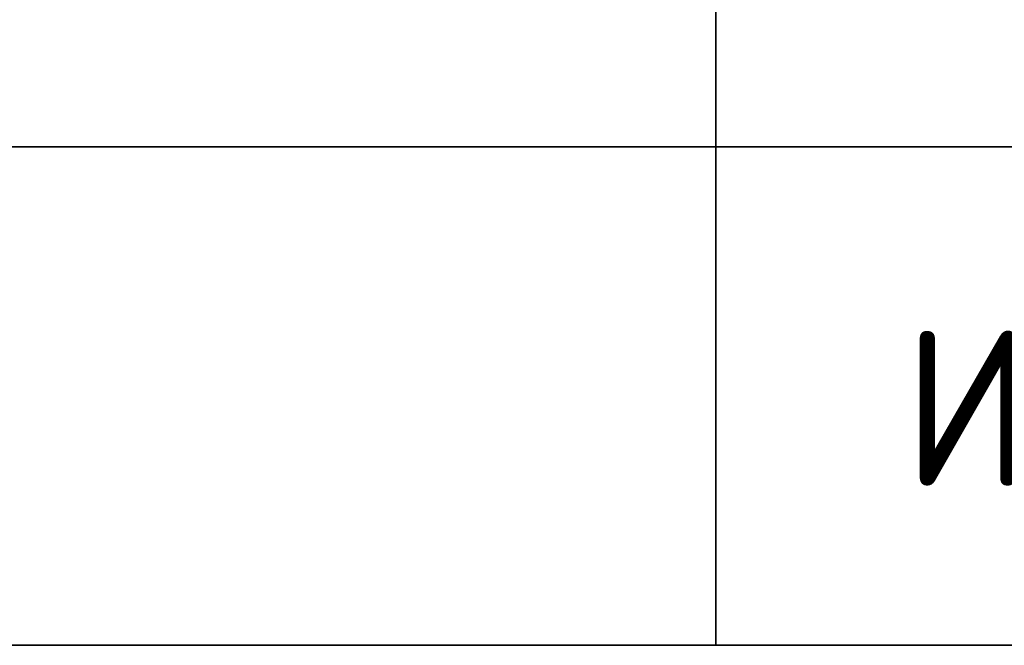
# Model space of a CAD drawing. Header units: metres. Extents: x -38 to 97, y -15 to 21.
# Tile 190 of 256: x 74.3 to 75.88, y 0.47 to 1.48. Entities that reach past the tile are written whole.
import ezdxf

# ---------------------------------------------------------------- set-up
doc = ezdxf.new("R2010")
doc.units = ezdxf.units.M
doc.layers.add('XR$6$Текст_ примечание', color=7, linetype='Continuous', lineweight=13)
doc.styles.add('ISOCPEUR', font='txt')

msp = doc.modelspace()

# ---------------------------------------------------------------- linework, layer by layer
at = {"layer": 'XR$6$Текст_ примечание', "color": 7, "linetype": 'Continuous', "lineweight": 35, "transparency": 33554687}
for p, q in [((75.4198, 2.0717), (75.4198, 1.2717)), ((67.9198, 1.2717), (86.4198, 1.2717)), ((75.4198, 1.2717), (75.4198, 0.4717)), ((67.9198, 0.4717), (86.4198, 0.4717))]:
    msp.add_line(p, q, dxfattribs=at)
at = {"layer": 'XR$6$Текст_ примечание', "color": 7, "linetype": 'Continuous', "lineweight": 13, "transparency": 33554687}
msp.add_line((86.4198, 1.2717), (67.9198, 1.2717), dxfattribs=at)

# ---------------------------------------------------------------- texts
at = {"layer": 'XR$6$Текст_ примечание', "color": 7, "linetype": 'Continuous', "lineweight": 35, "transparency": 33554687, "insert": (75.7194, 0.728), "char_height": 0.25, "width": 1.143461, "attachment_point": 7, "style": 'ISOCPEUR'}
msp.add_mtext('\\W0.95;Итого:', dxfattribs=at)

doc.saveas('drawing.dxf')
